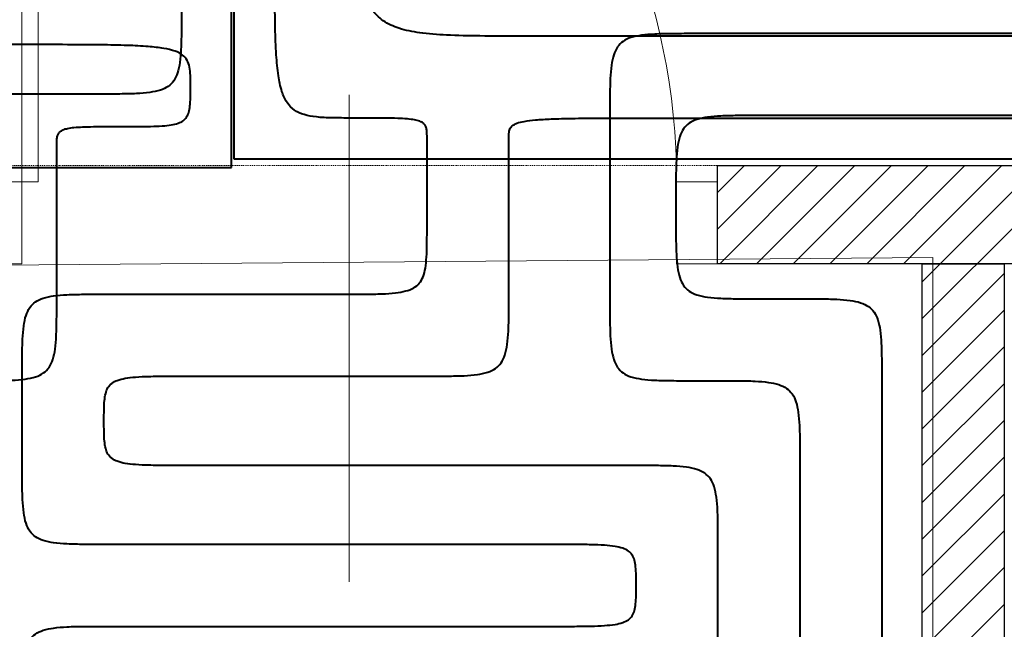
# Model space of a CAD drawing. Header units: millimetres. Extents: x 49908 to 79848, y -11883 to -3092.
# Tile 65 of 222: x 68840 to 68960, y -6083 to -6009. Entities that reach past the tile are written whole.
import ezdxf
from ezdxf.lldxf.tags import DXFTag

# ---------------------------------------------------------------- set-up
doc = ezdxf.new("R2010")
doc.units = ezdxf.units.MM
doc.linetypes.add('AUSGEZOGEN', pattern=[0])
doc.linetypes.add('DASHDOT', pattern=[1, 0.5, -0.25, 0, -0.25])
for name, color, linetype, lineweight in [('A opis', 9, 'Continuous', 13), ('A stolarka', 9, 'Continuous', 9), ('A_HATCH', 9, 'Continuous', 9), ('A_MUROWANE', 9, 'Continuous', 25), ('A_OSIE', 9, 'DASHDOT', 9)]:
    doc.layers.add(name, color=color, linetype=linetype, lineweight=lineweight)
for name, color, linetype, true_color in [('IS_Ogrzewanie_płaszczyznowe', 7, 'SOLID', 0xac00e6), ('IS_Przyłącza_o.p._Powrót', 7, 'DASH', 0x438955), ('IS_Przyłącza_o.p._Zasilanie', 7, 'SOLID', 0xff9124)]:
    doc.layers.add(name, color=color, linetype=linetype, true_color=true_color)
doc.layers.add('IS_Rys.pętli_o.p._Powrót', color=7, linetype='DASH', lineweight=13, true_color=0x4c9a5f)
doc.layers.add('IS_Rys.pętli_o.p._Zasilanie', color=7, linetype='SOLID', lineweight=13, true_color=0xff8c1a)
tags = doc.linetypes.add('DASH', pattern=[15, 10, -5]).pattern_tags.tags
tags[6:7] = [DXFTag(74, 4), DXFTag(75, 0), DXFTag(340, '0'), DXFTag(46, 0.0), DXFTag(50, 0.0), DXFTag(44, 0.0), DXFTag(45, 0.0)]
tags[4:5] = [DXFTag(74, 4), DXFTag(75, 0), DXFTag(340, '0'), DXFTag(46, 0.0), DXFTag(50, 0.0), DXFTag(44, 0.0), DXFTag(45, 0.0)]
tags = doc.linetypes.add('SOLID', pattern=[10, 10, 0]).pattern_tags.tags
tags[6:7] = [DXFTag(74, 4), DXFTag(75, 0), DXFTag(340, '0'), DXFTag(46, 0.0), DXFTag(50, 0.0), DXFTag(44, 0.0), DXFTag(45, 0.0)]
tags[4:5] = [DXFTag(74, 4), DXFTag(75, 0), DXFTag(340, '0'), DXFTag(46, 0.0), DXFTag(50, 0.0), DXFTag(44, 0.0), DXFTag(45, 0.0)]

msp = doc.modelspace()

# ---------------------------------------------------------------- hatches: boundary and pattern name
at = {"layer": 'A_HATCH', "transparency": 33554687}
h = msp.add_hatch(dxfattribs=at)
h.set_pattern_fill('ANSI31', color=256, angle=360)
h.set_pattern_definition([(45, (16000, 0), (-2.24506403, 2.24506403), [])])
h.paths.add_polyline_path([(69465.47, -5846.63), (69450.47, -5846.63), (69450.47, -6126.63), (69300.47, -6126.63), (69300.47, -6138.63), (69490.47, -6138.63), (69490.47, -6126.63), (69465.47, -6126.63)])
h.paths.add_polyline_path([(69490.47, -6314.63), (69300.47, -6314.63), (69300.47, -6326.63), (69490.47, -6326.63)])
h.paths.add_polyline_path([(69490.47, -6138.63), (69480.47, -6138.63), (69480.47, -6226.63), (69490.47, -6226.63)])
h.paths.add_polyline_path([(69670.47, -6126.63), (69580.47, -6126.63), (69580.47, -6138.63), (69670.47, -6138.63)])
h.paths.add_polyline_path([(69545.47, -6438.63), (69555.47, -6438.63), (69565.47, -6438.63), (69565.47, -6426.63), (69533.47, -6426.63), (69533.47, -6586.63), (69545.47, -6586.63)])
h.paths.add_polyline_path([(69433.47, -6426.63), (69425.47, -6426.63), (69425.47, -6586.63), (69431.47, -6586.63), (69431.47, -6438.63), (69433.47, -6438.63)])
h.paths.add_polyline_path([(70000.47, -6426.63), (69785.47, -6426.63), (69785.47, -6438.63), (70000.47, -6438.63)])
h.paths.add_polyline_path([(68725.47, -6370.63), (68700.47, -6370.63), (68700.47, -6382.63), (68725.47, -6382.63)])
h.paths.add_polyline_path([(68835.47, -6370.63), (68830.47, -6370.63), (68820.47, -6370.63), (68815.47, -6370.63), (68815.47, -6382.63), (68835.47, -6382.63)])
h.paths.add_polyline_path([(68965.47, -6370.63), (68925.47, -6370.63), (68925.47, -6382.63), (68965.47, -6382.63)])
h.paths.add_polyline_path([(69080.47, -6370.63), (69055.47, -6370.63), (69055.47, -6382.63), (69080.47, -6382.63)])
h.paths.add_polyline_path([(68960.47, -6225.63), (68950.47, -6225.63), (68950.47, -6370.63), (68960.47, -6370.63)])
h.paths.add_polyline_path([(69080.47, -6198.63), (68700.47, -6198.63), (68700.47, -6210.63), (69080.47, -6210.63)])
h.paths.add_polyline_path([(68960.47, -6210.63), (68950.47, -6210.63), (68950.47, -6225.63), (68960.47, -6225.63)])
h.paths.add_polyline_path([(68960.47, -6183.63), (68950.47, -6183.63), (68950.47, -6198.63), (68960.47, -6198.63)])
h.paths.add_polyline_path([(68960.47, -6038.63), (68950.47, -6038.63), (68950.47, -6183.63), (68960.47, -6183.63)])
h.paths.add_polyline_path([(68965.47, -6026.63), (68925.47, -6026.63), (68925.47, -6038.63), (68965.47, -6038.63)])
h.paths.add_polyline_path([(69080.47, -6026.63), (69055.47, -6026.63), (69055.47, -6038.63), (69080.47, -6038.63)])
h.paths.add_polyline_path([(68835.47, -6026.63), (68815.47, -6026.63), (68815.47, -6038.63), (68820.47, -6038.63), (68830.47, -6038.63), (68835.47, -6038.63)])
h.paths.add_polyline_path([(68725.47, -6026.63), (68700.47, -6026.63), (68700.47, -6038.63), (68725.47, -6038.63)])
h.paths.add_polyline_path([(68830.47, -6038.63), (68820.47, -6038.63), (68820.47, -6183.63), (68830.46, -6183.63), (68830.47, -6183.63)])
h.paths.add_polyline_path([(68830.47, -6183.63), (68820.47, -6183.63), (68820.47, -6198.63), (68830.47, -6198.63)])
h.paths.add_polyline_path([(68830.47, -6210.63), (68820.47, -6210.63), (68820.47, -6370.63), (68830.47, -6370.63)])

# ---------------------------------------------------------------- linework, layer by layer
at = {"layer": 'A opis', "ltscale": 0.5}
msp.add_line((68880.47, -6077.49), (68880.47, -6018), dxfattribs=at)
at = {"layer": 'A stolarka', "linetype": 'AUSGEZOGEN', "lineweight": 0}
msp.add_line((68880.47, -6026.13), (68880.47, -6041.13), dxfattribs=at)
for points in [[(68840.47, -6028.63), (68842.47, -6028.63), (68842.47, -5948.63), (68840.47, -5948.63)], [(68835.47, -6038.63), (68840.47, -6038.63), (68840.47, -6028.63), (68835.47, -6028.63)], [(68920.47, -6038.63), (68925.47, -6038.63), (68925.47, -6028.63), (68920.47, -6028.63)]]:
    msp.add_lwpolyline(points, close=True, dxfattribs=at)
msp.add_arc((68840.47, -6028.63), 80, 0, 90, dxfattribs=at)
at = {"layer": 'A_MUROWANE'}
msp.add_lwpolyline([(68965.47, -6038.63), (68925.47, -6038.63), (68925.47, -6026.63), (68965.47, -6026.63), (68965.47, -6038.63), (68960.47, -6038.63)], dxfattribs=at)
msp.add_lwpolyline([(68950.47, -6038.63), (68960.47, -6038.63), (68960.47, -6198.63), (68950.47, -6198.63)], close=True, dxfattribs=at)
at = {"layer": 'A_OSIE', "ltscale": 0.3, "transparency": 33554559}
msp.add_line((70341.81, -6026.63), (67440.85, -6026.63), dxfattribs=at)
at = {"layer": 'IS_Ogrzewanie_płaszczyznowe', "lineweight": 40}
for p, q in [((68866.09, -6026.87), (68866.09, -5826.65)), ((68866.39, -5826.65), (68866.39, -6025.83)), ((68866.39, -6025.83), (68957.72, -6025.83)), ((68957.72, -6025.83), (69082.42, -6025.83)), ((68812.68, -6026.87), (68866.09, -6026.87))]:
    msp.add_line(p, q, dxfattribs=at)
at = {"layer": 'IS_Ogrzewanie_płaszczyznowe', "linetype": 'DASH', "lineweight": 9}
for p, q in [((68951.76, -6037.88), (68834.71, -6038.82)), ((68951.76, -6197.33), (68951.76, -6037.88))]:
    msp.add_line(p, q, dxfattribs=at)
at = {"layer": 'IS_Przyłącza_o.p._Powrót', "lineweight": 40}
for points, knots in [([(68859.98, -6007.91), (68859.98, -6008.74), (68859.99, -6010.24), (68859.95, -6012.3), (68859.83, -6013.95), (68859.57, -6015.26), (68859.12, -6016.29), (68858.37, -6017.04), (68857.34, -6017.49), (68856.03, -6017.75), (68854.37, -6017.87), (68852.32, -6017.91), (68850.81, -6017.91), (68849.98, -6017.91)], [0, 0, 0, 0, 0.0248686, 0.0452361, 0.061602, 0.0745999, 0.0851852, 0.0948541, 0.1054394, 0.1184374, 0.1348033, 0.1551707, 0.1800393, 0.1800393, 0.1800393, 0.1800393]), ([(68849.98, -6017.91), (68849.79, -6017.91), (68849.08, -6017.91), (68847.6, -6017.91), (68845.34, -6017.91), (68842.52, -6017.91), (68839.38, -6017.91), (68836.13, -6017.91), (68832.99, -6017.91), (68830.17, -6017.91), (68827.91, -6017.91), (68826.43, -6017.91), (68825.71, -6017.91), (68825.52, -6017.91)], [0, 0, 0, 0, 0.0056969, 0.0213175, 0.0446565, 0.0735086, 0.1056687, 0.1389313, 0.1710914, 0.1999435, 0.2232825, 0.2389031, 0.2446, 0.2446, 0.2446, 0.2446]), ([(68930.38, -6020.53), (68929.55, -6020.53), (68928.04, -6020.53), (68925.99, -6020.57), (68924.33, -6020.69), (68923.02, -6020.94), (68921.99, -6021.4), (68921.25, -6022.14), (68920.79, -6023.17), (68920.54, -6024.49), (68920.41, -6026.14), (68920.38, -6028.19), (68920.38, -6029.7), (68920.38, -6030.53)], [0, 0, 0, 0, 0.0248686, 0.0452361, 0.061602, 0.0745999, 0.0851852, 0.0948541, 0.1054394, 0.1184374, 0.1348033, 0.1551707, 0.1800393, 0.1800393, 0.1800393, 0.1800393]), ([(69012.08, -6020.53), (69011.45, -6020.53), (69009.08, -6020.53), (69004.1, -6020.53), (68996.55, -6020.53), (68987.16, -6020.53), (68976.66, -6020.53), (68965.8, -6020.53), (68955.3, -6020.53), (68945.91, -6020.53), (68938.36, -6020.53), (68933.38, -6020.53), (68931.01, -6020.53), (68930.38, -6020.53)], [0, 0, 0, 0, 0.0190304, 0.0712106, 0.1491739, 0.2455537, 0.3529835, 0.4640965, 0.5715263, 0.6679061, 0.7458694, 0.7980496, 0.81708, 0.81708, 0.81708, 0.81708]), ([(68889.98, -6034.09), (68889.98, -6034.03), (68889.98, -6033.79), (68889.98, -6033.28), (68889.98, -6032.52), (68889.98, -6031.57), (68889.98, -6030.51), (68889.98, -6029.41), (68889.98, -6028.35), (68889.98, -6027.4), (68889.98, -6026.63), (68889.98, -6026.13), (68889.98, -6025.89), (68889.98, -6025.83)], [0, 0, 0, 0, 0.00192461, 0.00720176, 0.01508645, 0.02483367, 0.0356984, 0.04693563, 0.05780036, 0.06754757, 0.07543226, 0.08070942, 0.08263403, 0.08263403, 0.08263403, 0.08263403]), ([(68920.38, -6030.53), (68920.38, -6030.55), (68920.38, -6030.62), (68920.38, -6030.76), (68920.38, -6030.98), (68920.38, -6031.26), (68920.38, -6031.56), (68920.38, -6031.88), (68920.38, -6032.18), (68920.38, -6032.46), (68920.38, -6032.67), (68920.38, -6032.82), (68920.38, -6032.89), (68920.38, -6032.91)], [0, 0, 0, 0, 0.00055339, 0.00207074, 0.00433785, 0.0071405, 0.01026446, 0.01349554, 0.0166195, 0.01942215, 0.02168926, 0.02320661, 0.02376, 0.02376, 0.02376, 0.02376]), ([(68920.38, -6032.91), (68920.38, -6033.74), (68920.38, -6035.24), (68920.41, -6037.3), (68920.54, -6038.95), (68920.79, -6040.26), (68921.25, -6041.29), (68921.99, -6042.04), (68923.02, -6042.49), (68924.33, -6042.75), (68925.99, -6042.87), (68928.04, -6042.91), (68929.55, -6042.91), (68930.38, -6042.91)], [0, 0, 0, 0, 0.0248686, 0.0452361, 0.061602, 0.0745999, 0.0851852, 0.0948541, 0.1054394, 0.1184374, 0.1348033, 0.1551707, 0.1800393, 0.1800393, 0.1800393, 0.1800393]), ([(68879.98, -6042.35), (68880.8, -6042.35), (68882.31, -6042.35), (68884.37, -6042.32), (68886.02, -6042.22), (68887.32, -6042.01), (68888.34, -6041.65), (68889.09, -6041.04), (68889.56, -6040.18), (68889.82, -6039.09), (68889.94, -6037.72), (68889.98, -6036.02), (68889.98, -6034.78), (68889.98, -6034.09)], [0, 0, 0, 0, 0.0248686, 0.0452339, 0.06158, 0.0744834, 0.0847491, 0.0936183, 0.1027382, 0.1135925, 0.1271401, 0.1439732, 0.1645232, 0.1645232, 0.1645232, 0.1645232]), ([(68840.52, -6052.35), (68840.52, -6051.52), (68840.52, -6050.02), (68840.56, -6047.96), (68840.68, -6046.31), (68840.94, -6045), (68841.39, -6043.97), (68842.14, -6043.22), (68843.17, -6042.77), (68844.48, -6042.51), (68846.13, -6042.39), (68848.19, -6042.35), (68849.7, -6042.35), (68850.52, -6042.35)], [0, 0, 0, 0, 0.0248686, 0.0452361, 0.061602, 0.0745999, 0.0851852, 0.0948541, 0.1054394, 0.1184374, 0.1348033, 0.1551707, 0.1800393, 0.1800393, 0.1800393, 0.1800393]), ([(68850.52, -6042.35), (68850.75, -6042.35), (68851.61, -6042.35), (68853.4, -6042.35), (68856.12, -6042.35), (68859.51, -6042.35), (68863.29, -6042.35), (68867.21, -6042.35), (68870.99, -6042.35), (68874.38, -6042.35), (68877.1, -6042.35), (68878.89, -6042.35), (68879.75, -6042.35), (68879.98, -6042.35)], [0, 0, 0, 0, 0.0068594, 0.0256673, 0.0537685, 0.0885079, 0.1272301, 0.1672799, 0.2060021, 0.2407415, 0.2688427, 0.2876506, 0.29451, 0.29451, 0.29451, 0.29451]), ([(68930.38, -6042.91), (68930.42, -6042.91), (68930.57, -6042.91), (68930.88, -6042.91), (68931.36, -6042.91), (68931.95, -6042.91), (68932.61, -6042.91), (68933.29, -6042.91), (68933.95, -6042.91), (68934.55, -6042.91), (68935.02, -6042.91), (68935.34, -6042.91), (68935.48, -6042.91), (68935.52, -6042.91)], [0, 0, 0, 0, 0.00119901, 0.00448661, 0.00939868, 0.01547107, 0.02223967, 0.02924033, 0.03600893, 0.04208132, 0.04699339, 0.05028099, 0.05148, 0.05148, 0.05148, 0.05148]), ([(68935.52, -6042.91), (68936.35, -6042.91), (68937.86, -6042.91), (68939.91, -6042.94), (68941.57, -6043.07), (68942.88, -6043.32), (68943.91, -6043.78), (68944.66, -6044.52), (68945.11, -6045.55), (68945.37, -6046.86), (68945.49, -6048.52), (68945.53, -6050.57), (68945.52, -6052.08), (68945.52, -6052.91)], [0, 0, 0, 0, 0.0248686, 0.0452361, 0.061602, 0.0745999, 0.0851852, 0.0948541, 0.1054394, 0.1184374, 0.1348033, 0.1551707, 0.1800393, 0.1800393, 0.1800393, 0.1800393]), ([(68840.52, -6062.91), (68840.52, -6062.82), (68840.52, -6062.52), (68840.52, -6061.88), (68840.52, -6060.9), (68840.52, -6059.69), (68840.52, -6058.33), (68840.52, -6056.93), (68840.52, -6055.57), (68840.52, -6054.36), (68840.52, -6053.38), (68840.52, -6052.74), (68840.52, -6052.44), (68840.52, -6052.35)], [0, 0, 0, 0, 0.0024579, 0.0091972, 0.0192666, 0.0317145, 0.0455896, 0.0599404, 0.0738155, 0.0862634, 0.0963328, 0.1030721, 0.10553, 0.10553, 0.10553, 0.10553]), ([(68945.52, -6052.91), (68945.52, -6053.92), (68945.52, -6057.69), (68945.52, -6065.6), (68945.52, -6077.62), (68945.52, -6092.56), (68945.52, -6109.26), (68945.52, -6126.55), (68945.52, -6143.25), (68945.52, -6158.2), (68945.52, -6170.21), (68945.52, -6178.12), (68945.52, -6181.9), (68945.52, -6182.91)], [0, 0, 0, 0, 0.030278, 0.113298, 0.23734, 0.390684, 0.561608, 0.738392, 0.909316, 1.06266, 1.186702, 1.269722, 1.3, 1.3, 1.3, 1.3]), ([(68850.52, -6072.91), (68849.7, -6072.91), (68848.19, -6072.91), (68846.13, -6072.87), (68844.48, -6072.75), (68843.17, -6072.49), (68842.14, -6072.04), (68841.39, -6071.29), (68840.94, -6070.26), (68840.68, -6068.95), (68840.56, -6067.3), (68840.52, -6065.24), (68840.52, -6063.74), (68840.52, -6062.91)], [0, 0, 0, 0, 0.0248686, 0.0452361, 0.061602, 0.0745999, 0.0851852, 0.0948541, 0.1054394, 0.1184374, 0.1348033, 0.1551707, 0.1800393, 0.1800393, 0.1800393, 0.1800393]), ([(68905.52, -6072.91), (68905.1, -6072.91), (68903.5, -6072.91), (68900.15, -6072.91), (68895.07, -6072.91), (68888.75, -6072.91), (68881.68, -6072.91), (68874.37, -6072.91), (68867.3, -6072.91), (68860.98, -6072.91), (68855.9, -6072.91), (68852.55, -6072.91), (68850.95, -6072.91), (68850.52, -6072.91)], [0, 0, 0, 0, 0.0128099, 0.0479339, 0.1004132, 0.1652893, 0.2376033, 0.3123967, 0.3847107, 0.4495868, 0.5020661, 0.5371901, 0.55, 0.55, 0.55, 0.55]), ([(68915.52, -6077.91), (68915.52, -6077.49), (68915.53, -6076.74), (68915.49, -6075.71), (68915.36, -6074.87), (68915.09, -6074.18), (68914.58, -6073.66), (68913.84, -6073.32), (68912.85, -6073.11), (68911.56, -6072.99), (68909.91, -6072.93), (68907.86, -6072.91), (68906.35, -6072.91), (68905.52, -6072.91)], [0, 0, 0, 0, 0.0124345, 0.0226284, 0.0309042, 0.0378347, 0.0444503, 0.0520942, 0.0619072, 0.0746803, 0.0909994, 0.1113618, 0.1362303, 0.1362303, 0.1362303, 0.1362303]), ([(68905.52, -6082.91), (68906.35, -6082.91), (68907.86, -6082.91), (68909.91, -6082.89), (68911.56, -6082.83), (68912.85, -6082.7), (68913.84, -6082.49), (68914.58, -6082.15), (68915.09, -6081.63), (68915.36, -6080.95), (68915.49, -6080.11), (68915.53, -6079.08), (68915.52, -6078.32), (68915.52, -6077.91)], [0, 0, 0, 0, 0.0248685, 0.0452309, 0.06155, 0.0743231, 0.0841361, 0.0917801, 0.0983956, 0.1053261, 0.1136019, 0.1237958, 0.1362303, 0.1362303, 0.1362303, 0.1362303]), ([(68840.52, -6092.91), (68840.52, -6092.08), (68840.52, -6090.57), (68840.56, -6088.52), (68840.68, -6086.86), (68840.94, -6085.55), (68841.39, -6084.52), (68842.14, -6083.78), (68843.17, -6083.32), (68844.48, -6083.07), (68846.13, -6082.94), (68848.19, -6082.91), (68849.7, -6082.91), (68850.52, -6082.91)], [0, 0, 0, 0, 0.0248686, 0.0452361, 0.061602, 0.0745999, 0.0851852, 0.0948541, 0.1054394, 0.1184374, 0.1348033, 0.1551707, 0.1800393, 0.1800393, 0.1800393, 0.1800393]), ([(68850.52, -6082.91), (68850.95, -6082.91), (68852.55, -6082.91), (68855.9, -6082.91), (68860.98, -6082.91), (68867.3, -6082.91), (68874.37, -6082.91), (68881.68, -6082.91), (68888.75, -6082.91), (68895.07, -6082.91), (68900.15, -6082.91), (68903.5, -6082.91), (68905.1, -6082.91), (68905.52, -6082.91)], [0, 0, 0, 0, 0.0128099, 0.0479339, 0.1004132, 0.1652893, 0.2376033, 0.3123967, 0.3847107, 0.4495868, 0.5020661, 0.5371901, 0.55, 0.55, 0.55, 0.55])]:
    msp.add_open_spline(points, degree=3, knots=knots, dxfattribs=at)
at = {"layer": 'IS_Przyłącza_o.p._Zasilanie', "lineweight": 40}
for points, knots in [([(68922.31, -6010.53), (68921.48, -6010.53), (68919.98, -6010.53), (68917.92, -6010.57), (68916.27, -6010.69), (68914.96, -6010.94), (68913.93, -6011.4), (68913.18, -6012.14), (68912.73, -6013.17), (68912.47, -6014.49), (68912.35, -6016.14), (68912.31, -6018.19), (68912.31, -6019.7), (68912.31, -6020.53)], [0, 0, 0, 0, 0.0248686, 0.0452361, 0.061602, 0.0745999, 0.0851852, 0.0948541, 0.1054394, 0.1184374, 0.1348033, 0.1551707, 0.1800393, 0.1800393, 0.1800393, 0.1800393]), ([(69022.08, -6010.53), (69021.31, -6010.53), (69018.41, -6010.53), (69012.34, -6010.53), (69003.12, -6010.53), (68991.65, -6010.53), (68978.83, -6010.53), (68965.56, -6010.53), (68952.75, -6010.53), (68941.28, -6010.53), (68932.06, -6010.53), (68925.99, -6010.53), (68923.09, -6010.53), (68922.31, -6010.53)], [0, 0, 0, 0, 0.0232377, 0.0869538, 0.1821532, 0.2998407, 0.431021, 0.566699, 0.6978793, 0.8155668, 0.9107662, 0.9744823, 0.99772, 0.99772, 0.99772, 0.99772]), ([(68912.31, -6020.53), (68912.31, -6020.7), (68912.31, -6021.35), (68912.31, -6022.72), (68912.31, -6024.78), (68912.31, -6027.36), (68912.31, -6030.23), (68912.31, -6033.21), (68912.31, -6036.08), (68912.31, -6038.65), (68912.31, -6040.72), (68912.31, -6042.08), (68912.31, -6042.73), (68912.31, -6042.91)], [0, 0, 0, 0, 0.0052115, 0.0195012, 0.0408518, 0.0672457, 0.0966657, 0.1270943, 0.1565143, 0.1829082, 0.2042588, 0.2185485, 0.22376, 0.22376, 0.22376, 0.22376]), ([(68899.98, -6042.35), (68899.98, -6042.23), (68899.98, -6041.75), (68899.98, -6040.74), (68899.98, -6039.21), (68899.98, -6037.31), (68899.98, -6035.19), (68899.98, -6032.99), (68899.98, -6030.87), (68899.98, -6028.97), (68899.98, -6027.44), (68899.98, -6026.44), (68899.98, -6025.96), (68899.98, -6025.83)], [0, 0, 0, 0, 0.0038492, 0.0144035, 0.0301729, 0.0496673, 0.0713968, 0.0938713, 0.1156007, 0.1350951, 0.1508645, 0.1614188, 0.1652681, 0.1652681, 0.1652681, 0.1652681]), ([(68844.75, -6042.91), (68844.75, -6042.78), (68844.75, -6042.32), (68844.75, -6041.34), (68844.75, -6039.86), (68844.75, -6038.01), (68844.75, -6035.95), (68844.75, -6033.82), (68844.75, -6031.76), (68844.75, -6029.92), (68844.75, -6028.43), (68844.75, -6027.46), (68844.75, -6026.99), (68844.75, -6026.87)], [0, 0, 0, 0, 0.0037358, 0.0139793, 0.0292841, 0.0482044, 0.0692938, 0.0911062, 0.1121956, 0.1311159, 0.1464207, 0.1566642, 0.1604, 0.1604, 0.1604, 0.1604]), ([(68889.98, -6052.35), (68890.8, -6052.35), (68892.31, -6052.35), (68894.37, -6052.32), (68896.02, -6052.19), (68897.33, -6051.94), (68898.36, -6051.48), (68899.11, -6050.74), (68899.56, -6049.71), (68899.82, -6048.4), (68899.94, -6046.74), (68899.98, -6044.69), (68899.98, -6043.18), (68899.98, -6042.35)], [0, 0, 0, 0, 0.0248686, 0.0452361, 0.061602, 0.0745999, 0.0851852, 0.0948541, 0.1054394, 0.1184374, 0.1348033, 0.1551707, 0.1800393, 0.1800393, 0.1800393, 0.1800393]), ([(68834.75, -6052.91), (68835.58, -6052.91), (68837.09, -6052.91), (68839.14, -6052.87), (68840.79, -6052.75), (68842.11, -6052.49), (68843.14, -6052.04), (68843.88, -6051.29), (68844.34, -6050.26), (68844.59, -6048.95), (68844.71, -6047.3), (68844.75, -6045.24), (68844.75, -6043.74), (68844.75, -6042.91)], [0, 0, 0, 0, 0.0248686, 0.0452361, 0.061602, 0.0745999, 0.0851852, 0.0948541, 0.1054394, 0.1184374, 0.1348033, 0.1551707, 0.1800393, 0.1800393, 0.1800393, 0.1800393]), ([(68912.31, -6042.91), (68912.31, -6043.74), (68912.31, -6045.24), (68912.35, -6047.3), (68912.47, -6048.95), (68912.73, -6050.26), (68913.18, -6051.29), (68913.93, -6052.04), (68914.96, -6052.49), (68916.27, -6052.75), (68917.92, -6052.87), (68919.98, -6052.91), (68921.48, -6052.91), (68922.31, -6052.91)], [0, 0, 0, 0, 0.0248686, 0.0452361, 0.061602, 0.0745999, 0.0851852, 0.0948541, 0.1054394, 0.1184374, 0.1348033, 0.1551707, 0.1800393, 0.1800393, 0.1800393, 0.1800393]), ([(68850.52, -6057.81), (68850.52, -6057.36), (68850.52, -6056.54), (68850.56, -6055.41), (68850.69, -6054.5), (68850.96, -6053.75), (68851.46, -6053.18), (68852.2, -6052.81), (68853.19, -6052.58), (68854.49, -6052.44), (68856.14, -6052.37), (68858.19, -6052.35), (68859.7, -6052.35), (68860.52, -6052.35)], [0, 0, 0, 0, 0.0135734, 0.0246987, 0.033711, 0.0411779, 0.0481151, 0.0559042, 0.0657683, 0.0785558, 0.094878, 0.1152406, 0.1401092, 0.1401092, 0.1401092, 0.1401092]), ([(68860.52, -6052.35), (68860.75, -6052.35), (68861.61, -6052.35), (68863.4, -6052.35), (68866.12, -6052.35), (68869.51, -6052.35), (68873.29, -6052.35), (68877.21, -6052.35), (68880.99, -6052.35), (68884.38, -6052.35), (68887.1, -6052.35), (68888.89, -6052.35), (68889.75, -6052.35), (68889.98, -6052.35)], [0, 0, 0, 0, 0.0068594, 0.0256673, 0.0537685, 0.0885079, 0.1272301, 0.1672799, 0.2060021, 0.2407415, 0.2688427, 0.2876506, 0.29451, 0.29451, 0.29451, 0.29451]), ([(68922.31, -6052.91), (68922.34, -6052.91), (68922.43, -6052.91), (68922.63, -6052.91), (68922.92, -6052.91), (68923.29, -6052.91), (68923.71, -6052.91), (68924.13, -6052.91), (68924.55, -6052.91), (68924.91, -6052.91), (68925.21, -6052.91), (68925.41, -6052.91), (68925.5, -6052.91), (68925.52, -6052.91)], [0, 0, 0, 0, 0.0007481, 0.00279934, 0.00586413, 0.00965289, 0.01387603, 0.01824397, 0.02246711, 0.02625587, 0.02932066, 0.0313719, 0.03212, 0.03212, 0.03212, 0.03212]), ([(68925.52, -6052.91), (68926.35, -6052.91), (68927.86, -6052.91), (68929.91, -6052.94), (68931.57, -6053.07), (68932.88, -6053.32), (68933.91, -6053.78), (68934.66, -6054.52), (68935.11, -6055.55), (68935.37, -6056.86), (68935.49, -6058.52), (68935.53, -6060.57), (68935.52, -6062.08), (68935.52, -6062.91)], [0, 0, 0, 0, 0.0248686, 0.0452361, 0.061602, 0.0745999, 0.0851852, 0.0948541, 0.1054394, 0.1184374, 0.1348033, 0.1551707, 0.1800393, 0.1800393, 0.1800393, 0.1800393]), ([(68860.52, -6063.27), (68859.7, -6063.27), (68858.19, -6063.27), (68856.14, -6063.25), (68854.49, -6063.18), (68853.19, -6063.05), (68852.2, -6062.81), (68851.46, -6062.44), (68850.96, -6061.87), (68850.69, -6061.13), (68850.56, -6060.21), (68850.52, -6059.09), (68850.52, -6058.26), (68850.52, -6057.81)], [0, 0, 0, 0, 0.0248686, 0.0452312, 0.0615533, 0.0743409, 0.084205, 0.0919941, 0.0989313, 0.1063982, 0.1154105, 0.1265357, 0.1401092, 0.1401092, 0.1401092, 0.1401092]), ([(68935.52, -6062.91), (68935.52, -6063.76), (68935.52, -6066.96), (68935.52, -6073.65), (68935.52, -6083.82), (68935.52, -6096.46), (68935.52, -6110.59), (68935.52, -6125.22), (68935.52, -6139.35), (68935.52, -6152), (68935.52, -6162.16), (68935.52, -6168.86), (68935.52, -6172.05), (68935.52, -6172.91)], [0, 0, 0, 0, 0.02562, 0.095868, 0.200826, 0.330579, 0.475207, 0.624793, 0.769421, 0.899174, 1.004132, 1.07438, 1.1, 1.1, 1.1, 1.1]), ([(68915.52, -6063.27), (68915.1, -6063.27), (68913.5, -6063.27), (68910.15, -6063.27), (68905.07, -6063.27), (68898.75, -6063.27), (68891.68, -6063.27), (68884.37, -6063.27), (68877.3, -6063.27), (68870.98, -6063.27), (68865.9, -6063.27), (68862.55, -6063.27), (68860.95, -6063.27), (68860.52, -6063.27)], [0, 0, 0, 0, 0.0128099, 0.0479339, 0.1004132, 0.1652893, 0.2376033, 0.3123967, 0.3847107, 0.4495868, 0.5020661, 0.5371901, 0.55, 0.55, 0.55, 0.55]), ([(68925.52, -6073.27), (68925.52, -6072.44), (68925.53, -6070.93), (68925.49, -6068.88), (68925.37, -6067.22), (68925.11, -6065.91), (68924.66, -6064.88), (68923.91, -6064.14), (68922.88, -6063.68), (68921.57, -6063.43), (68919.91, -6063.31), (68917.86, -6063.27), (68916.35, -6063.27), (68915.52, -6063.27)], [0, 0, 0, 0, 0.0248686, 0.0452361, 0.061602, 0.0745999, 0.0851852, 0.0948541, 0.1054394, 0.1184374, 0.1348033, 0.1551707, 0.1800393, 0.1800393, 0.1800393, 0.1800393]), ([(68925.52, -6082.91), (68925.52, -6082.83), (68925.52, -6082.55), (68925.52, -6081.97), (68925.52, -6081.07), (68925.52, -6079.97), (68925.52, -6078.73), (68925.52, -6077.45), (68925.52, -6076.21), (68925.52, -6075.1), (68925.52, -6074.21), (68925.52, -6073.62), (68925.52, -6073.34), (68925.52, -6073.27)], [0, 0, 0, 0, 0.00224453, 0.00839889, 0.01759422, 0.02896168, 0.04163242, 0.05473758, 0.06740832, 0.07877578, 0.08797111, 0.09412547, 0.09637, 0.09637, 0.09637, 0.09637]), ([(68915.52, -6092.91), (68916.35, -6092.91), (68917.86, -6092.91), (68919.91, -6092.87), (68921.57, -6092.75), (68922.88, -6092.49), (68923.91, -6092.04), (68924.66, -6091.29), (68925.11, -6090.26), (68925.37, -6088.95), (68925.49, -6087.3), (68925.53, -6085.24), (68925.52, -6083.74), (68925.52, -6082.91)], [0, 0, 0, 0, 0.0248686, 0.0452361, 0.061602, 0.0745999, 0.0851852, 0.0948541, 0.1054394, 0.1184374, 0.1348033, 0.1551707, 0.1800393, 0.1800393, 0.1800393, 0.1800393])]:
    msp.add_open_spline(points, degree=3, knots=knots, dxfattribs=at)
at = {"layer": 'IS_Rys.pętli_o.p._Powrót', "lineweight": 40}
for points, knots in [([(68880.68, -6020.83), (68879.91, -6020.83), (68878.51, -6020.83), (68876.59, -6020.75), (68875.02, -6020.5), (68873.74, -6019.94), (68872.78, -6018.93), (68872.16, -6017.45), (68871.76, -6015.48), (68871.53, -6012.9), (68871.42, -6009.6), (68871.38, -6005.5), (68871.39, -6002.48), (68871.39, -6000.83)], [0, 0, 0, 0, 0.0231158, 0.0420702, 0.0574909, 0.0705369, 0.0832914, 0.0983699, 0.117923, 0.1434485, 0.1760826, 0.2168068, 0.2665438, 0.2665438, 0.2665438, 0.2665438]), ([(68889.98, -6023.33), (68889.98, -6023.12), (68889.98, -6022.74), (68889.94, -6022.22), (68889.82, -6021.78), (68889.53, -6021.43), (68889.06, -6021.19), (68888.39, -6021.03), (68887.49, -6020.93), (68886.29, -6020.87), (68884.76, -6020.84), (68882.85, -6020.83), (68881.45, -6020.83), (68880.68, -6020.83)], [0, 0, 0, 0, 0.0062175, 0.0113311, 0.0156176, 0.0197106, 0.0245929, 0.0311737, 0.0401164, 0.051939, 0.0670973, 0.0860229, 0.1091382, 0.1091382, 0.1091382, 0.1091382]), ([(68889.98, -6025.83), (68889.98, -6025.81), (68889.98, -6025.73), (68889.98, -6025.58), (68889.98, -6025.35), (68889.98, -6025.06), (68889.98, -6024.74), (68889.98, -6024.41), (68889.98, -6024.09), (68889.98, -6023.8), (68889.98, -6023.57), (68889.98, -6023.42), (68889.98, -6023.35), (68889.98, -6023.33)], [0, 0, 0, 0, 0.00058227, 0.00217882, 0.00456426, 0.00751318, 0.0108002, 0.01419991, 0.01748693, 0.02043585, 0.02282128, 0.02441783, 0.02500011, 0.02500011, 0.02500011, 0.02500011])]:
    msp.add_open_spline(points, degree=3, knots=knots, dxfattribs=at)
at = {"layer": 'IS_Rys.pętli_o.p._Zasilanie', "lineweight": 40}
for points, knots in [([(68901.39, -6010.83), (68899.73, -6010.83), (68896.71, -6010.83), (68892.61, -6010.75), (68889.3, -6010.51), (68886.67, -6010), (68884.61, -6009.09), (68883.12, -6007.6), (68882.21, -6005.54), (68881.7, -6002.92), (68881.46, -5999.61), (68881.38, -5995.5), (68881.39, -5992.48), (68881.39, -5990.83)], [0, 0, 0, 0, 0.0497373, 0.0904721, 0.1232039, 0.1491998, 0.1703704, 0.1897082, 0.2108788, 0.2368747, 0.2696065, 0.3103414, 0.3600786, 0.3600786, 0.3600786, 0.3600786]), ([(69057.42, -6010.83), (69056.21, -6010.83), (69051.68, -6010.83), (69042.18, -6010.83), (69027.76, -6010.83), (69009.83, -6010.83), (68989.78, -6010.83), (68969.03, -6010.83), (68948.98, -6010.83), (68931.05, -6010.83), (68916.63, -6010.83), (68907.13, -6010.83), (68902.6, -6010.83), (68901.39, -6010.83)], [0, 0, 0, 0, 0.036342, 0.135991, 0.284877, 0.468933, 0.674092, 0.886284, 1.091442, 1.275499, 1.424385, 1.524034, 1.560376, 1.560376, 1.560376, 1.560376]), ([(68841.09, -6011.87), (68840.28, -6011.87), (68837.27, -6011.87), (68830.96, -6011.87), (68821.38, -6011.87), (68809.47, -6011.87), (68796.15, -6011.87), (68782.36, -6011.87), (68769.04, -6011.87), (68757.13, -6011.87), (68747.55, -6011.87), (68741.24, -6011.87), (68738.23, -6011.87), (68737.42, -6011.87)], [0, 0, 0, 0, 0.024144, 0.090347, 0.189261, 0.311541, 0.447841, 0.588813, 0.725113, 0.847393, 0.946307, 1.01251, 1.036654, 1.036654, 1.036654, 1.036654]), ([(68861.09, -6016.87), (68861.09, -6016.45), (68861.09, -6015.7), (68861.01, -6014.65), (68860.74, -6013.77), (68860.11, -6013.06), (68859.1, -6012.59), (68857.68, -6012.28), (68855.73, -6012.07), (68853.16, -6011.95), (68849.86, -6011.89), (68845.76, -6011.87), (68842.75, -6011.87), (68841.09, -6011.87)], [0, 0, 0, 0, 0.0124352, 0.0226697, 0.0313069, 0.0397459, 0.0500792, 0.0641739, 0.0833944, 0.1088269, 0.1414417, 0.1821639, 0.2319009, 0.2319009, 0.2319009, 0.2319009]), ([(68852.92, -6021.87), (68853.6, -6021.87), (68854.83, -6021.87), (68856.5, -6021.85), (68857.85, -6021.79), (68858.91, -6021.66), (68859.72, -6021.45), (68860.34, -6021.1), (68860.74, -6020.57), (68860.96, -6019.9), (68861.06, -6019.06), (68861.09, -6018.04), (68861.09, -6017.28), (68861.09, -6016.87)], [0, 0, 0, 0, 0.0203176, 0.0369543, 0.0502934, 0.0607598, 0.0688851, 0.075434, 0.0814987, 0.0882413, 0.0964761, 0.1066655, 0.1190999, 0.1190999, 0.1190999, 0.1190999]), ([(68844.75, -6024.37), (68844.75, -6024.16), (68844.75, -6023.78), (68844.78, -6023.26), (68844.89, -6022.83), (68845.13, -6022.48), (68845.55, -6022.23), (68846.14, -6022.07), (68846.94, -6021.97), (68847.99, -6021.91), (68849.33, -6021.88), (68851.01, -6021.87), (68852.24, -6021.87), (68852.92, -6021.87)], [0, 0, 0, 0, 0.00621743, 0.01132569, 0.01556515, 0.01946827, 0.02390789, 0.02974935, 0.03762867, 0.04802555, 0.06135031, 0.07798547, 0.09830306, 0.09830306, 0.09830306, 0.09830306]), ([(68899.98, -6023.33), (68899.98, -6023.12), (68899.97, -6022.74), (68900.05, -6022.19), (68900.39, -6021.72), (68901.03, -6021.41), (68901.99, -6021.19), (68903.4, -6021.03), (68905.34, -6020.93), (68907.91, -6020.87), (68911.2, -6020.84), (68915.3, -6020.83), (68918.32, -6020.83), (68919.98, -6020.83)], [0, 0, 0, 0, 0.006219, 0.0114167, 0.0163931, 0.0227952, 0.0322665, 0.0460469, 0.0651646, 0.0905686, 0.1231776, 0.1638991, 0.2136361, 0.2136361, 0.2136361, 0.2136361]), ([(68919.98, -6020.83), (68921.04, -6020.83), (68925.04, -6020.83), (68933.4, -6020.83), (68946.1, -6020.83), (68961.9, -6020.83), (68979.56, -6020.83), (68997.84, -6020.83), (69015.5, -6020.83), (69031.3, -6020.83), (69044, -6020.83), (69052.36, -6020.83), (69056.36, -6020.83), (69057.42, -6020.83)], [0, 0, 0, 0, 0.032013, 0.119789, 0.250937, 0.413066, 0.593782, 0.780694, 0.96141, 1.123539, 1.254687, 1.342463, 1.374476, 1.374476, 1.374476, 1.374476]), ([(68844.75, -6026.87), (68844.75, -6026.85), (68844.75, -6026.77), (68844.75, -6026.62), (68844.75, -6026.39), (68844.75, -6026.1), (68844.75, -6025.78), (68844.75, -6025.45), (68844.75, -6025.13), (68844.75, -6024.84), (68844.75, -6024.61), (68844.75, -6024.46), (68844.75, -6024.39), (68844.75, -6024.37)], [0, 0, 0, 0, 0.00058227, 0.00217881, 0.00456424, 0.00751315, 0.01080015, 0.01419985, 0.01748685, 0.02043576, 0.02282119, 0.02441773, 0.025, 0.025, 0.025, 0.025]), ([(68899.98, -6025.83), (68899.98, -6025.81), (68899.98, -6025.73), (68899.98, -6025.58), (68899.98, -6025.35), (68899.98, -6025.06), (68899.98, -6024.74), (68899.98, -6024.41), (68899.98, -6024.09), (68899.98, -6023.8), (68899.98, -6023.57), (68899.98, -6023.42), (68899.98, -6023.35), (68899.98, -6023.33)], [0, 0, 0, 0, 0.00058227, 0.00217883, 0.00456427, 0.00751319, 0.01080022, 0.01419994, 0.01748696, 0.02043589, 0.02282133, 0.02441788, 0.02500015, 0.02500015, 0.02500015, 0.02500015])]:
    msp.add_open_spline(points, degree=3, knots=knots, dxfattribs=at)

doc.saveas('drawing.dxf')
